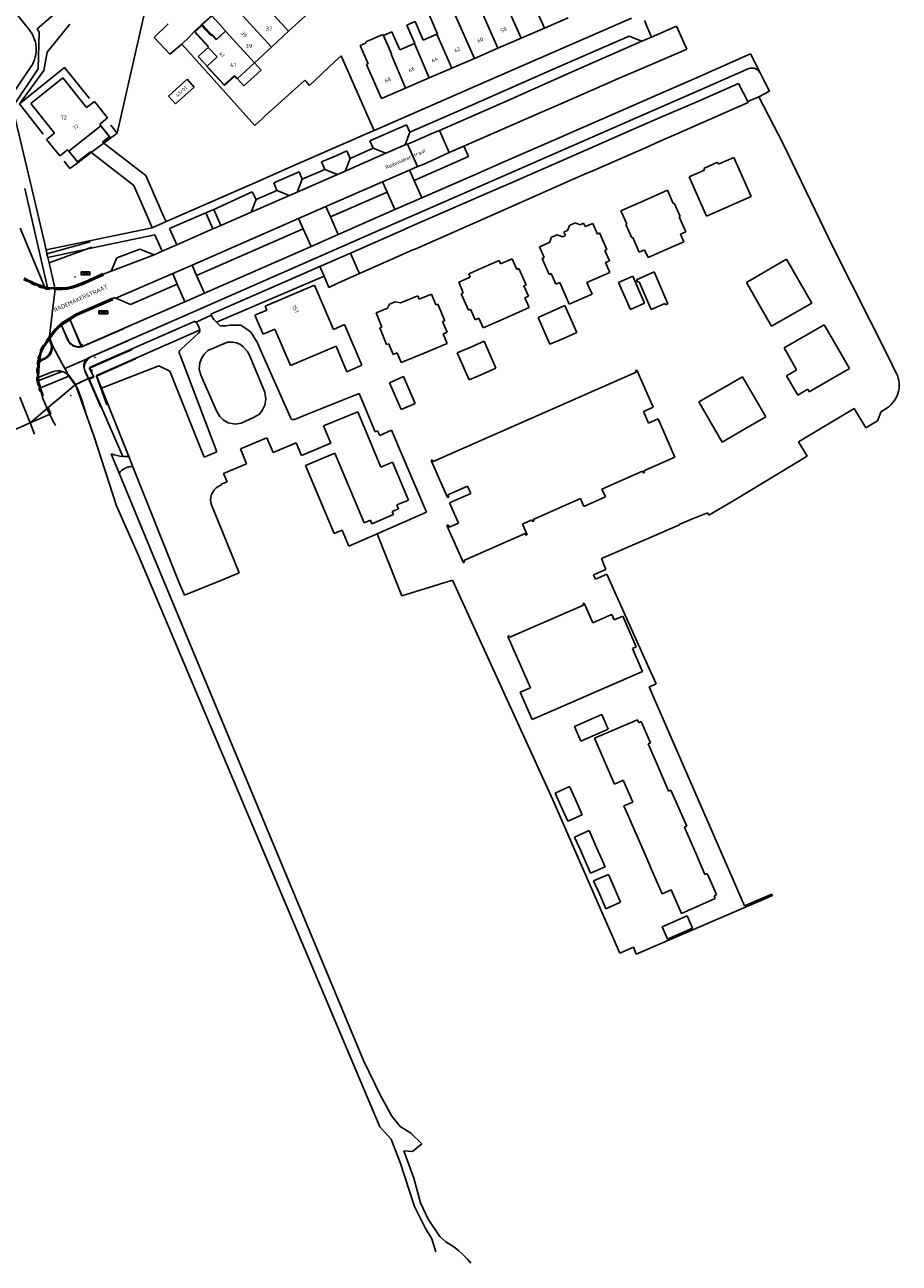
# Model space of a CAD drawing. Extents: x 145741 to 149421, y 457889 to 459999.
# Tile 34 of 84: x 147483 to 147691, y 458758 to 459053. Entities that reach past the tile are written whole.
import ezdxf
from ezdxf.enums import TextEntityAlignment as Align

# ---------------------------------------------------------------- set-up
doc = ezdxf.new("R2010")
doc.units = 0
doc.header["$LTSCALE"] = 4
doc.linetypes.add('11', pattern=[0.5, 0.25, -0.25])
doc.layers.get('0').update_dxf_attribs({"linetype": 'CONTINUOUS'})
doc.styles.add('ISO', font='ISO')
doc.styles.get("Standard").update_dxf_attribs({"font": 'ISO'})

msp = doc.modelspace()

# ---------------------------------------------------------------- linework, layer by layer
at = {"linetype": 'Continuous'}
for p, q in [((147603.22, 459060.48), (147606.84, 459052.33)), ((147483.82, 459052.52), (147480.69, 459056.53)), ((147539.21, 459059.05), (147546.01, 459051.59)), ((147590.17, 459045.11), (147584.66, 459057.53)), ((147601.3, 459049.93), (147597.73, 459057.95)), ((147490.6, 459055.87), (147486.2, 459052.18)), ((147525.23, 459053.05), (147527.77, 459055.21)), ((147531.03, 459051.68), (147527.77, 459055.21)), ((147541.9, 459047.79), (147535.08, 459055.27)), ((147546.01, 459051.59), (147549.99, 459055.27)), ((147574.13, 459053.02), (147576.08, 459053.86)), ((147576.08, 459053.86), (147577.99, 459049.45)), ((147581.38, 459050.92), (147579.48, 459055.3)), ((147591.69, 459039.08), (147627.55, 459054.71)), ((147592.16, 459055.67), (147595.77, 459047.54)), ((147612.46, 459054.76), (147606.84, 459052.33)), ((147630.6, 459054.12), (147632.28, 459050.19)), ((147486.2, 459052.18), (147486.7, 459051.32)), ((147486.45, 459042.64), (147486.7, 459051.32)), ((147488.62, 459046.59), (147494, 459053.24)), ((147517.36, 459053.37), (147514.03, 459050.08)), ((147523.58, 459051.54), (147522.36, 459050.18)), ((147525.23, 459053.05), (147523.58, 459051.54)), ((147523.58, 459051.54), (147526.97, 459047.82)), ((147527.51, 459050.55), (147525.23, 459053.05)), ((147527.8, 459050.82), (147527.51, 459050.55)), ((147528.84, 459049.68), (147527.8, 459050.82)), ((147530.96, 459051.62), (147528.84, 459049.68)), ((147530.96, 459051.62), (147531.03, 459051.68)), ((147530.96, 459051.62), (147537.86, 459044.06)), ((147546.01, 459051.59), (147541.9, 459047.79)), ((147564.38, 459049.03), (147568.43, 459050.8)), ((147568.43, 459050.8), (147568.53, 459050.57)), ((147568.53, 459050.57), (147568.59, 459050.6)), ((147570.57, 459051.45), (147568.59, 459050.6)), ((147568.59, 459050.6), (147570.48, 459046.22)), ((147572.43, 459047.15), (147570.57, 459051.45)), ((147576, 459048.69), (147574.13, 459053.02)), ((147577.99, 459049.45), (147581.24, 459050.85)), ((147581.24, 459050.85), (147581.38, 459050.92)), ((147584.82, 459042.8), (147581.24, 459050.85)), ((147601.3, 459049.93), (147606.84, 459052.33)), ((147638.26, 459052.76), (147632.28, 459050.19)), ((147640.7, 459047.34), (147638.26, 459052.76)), ((147514.03, 459050.08), (147517.72, 459046.09)), ((147517.72, 459046.09), (147520.63, 459048.54)), ((147522.36, 459050.18), (147520.63, 459048.54)), ((147537.97, 459029.18), (147520.63, 459048.54)), ((147526.97, 459047.82), (147524.53, 459045.59)), ((147537.86, 459044.06), (147541.9, 459047.79)), ((147563.05, 459048.22), (147564.46, 459048.83)), ((147564.93, 459043.86), (147563.05, 459048.22)), ((147564.46, 459048.83), (147564.38, 459049.03)), ((147575.95, 459048.67), (147572.43, 459047.15)), ((147575.95, 459048.67), (147576, 459048.69)), ((147579.43, 459040.47), (147575.95, 459048.67)), ((147595.77, 459047.54), (147601.3, 459049.93)), ((147626.96, 459050.37), (147610.02, 459043)), ((147630.02, 459049.21), (147612.87, 459041.67)), ((147630.02, 459049.21), (147626.96, 459050.37)), ((147632.28, 459050.19), (147630.02, 459049.21)), ((147487.83, 459042.26), (147488.62, 459046.59)), ((147524.53, 459045.59), (147530.71, 459038.82)), ((147556.94, 459044.3), (147558.48, 459045.76)), ((147558.48, 459045.76), (147565.84, 459029.02)), ((147570.48, 459046.22), (147570.35, 459046.16)), ((147570.35, 459046.16), (147573.83, 459038.04)), ((147584.82, 459042.8), (147590.17, 459045.11)), ((147595.77, 459047.54), (147590.17, 459045.11)), ((147630.91, 459043.15), (147638.75, 459046.45)), ((147638.75, 459046.45), (147640.7, 459047.34)), ((147655.87, 459046.18), (147641.72, 459039.96)), ((147655.98, 459045.97), (147655.87, 459046.18)), ((147657.98, 459041.93), (147655.98, 459045.97)), ((147478.52, 459033.89), (147484.71, 459043.1)), ((147480.38, 459033.54), (147486.45, 459042.64)), ((147481.97, 459034.31), (147487.83, 459042.26)), ((147535.37, 459038.56), (147539.47, 459042.29)), ((147539.47, 459042.29), (147537.86, 459044.06)), ((147556.94, 459044.3), (147550.99, 459038.68)), ((147564.55, 459043.69), (147564.93, 459043.86)), ((147568.08, 459035.55), (147564.55, 459043.69)), ((147579.43, 459040.47), (147584.82, 459042.8)), ((147610.02, 459043), (147589, 459033.78)), ((147612.87, 459041.67), (147597.94, 459035.03)), ((147624.43, 459040.3), (147630.91, 459043.15)), ((147655.41, 459042.69), (147642.83, 459037.16)), ((147658.11, 459041.67), (147657.98, 459041.93)), ((147659.23, 459039.48), (147658.11, 459041.67)), ((147492.32, 459040.51), (147484.67, 459034.42)), ((147497.97, 459033.41), (147492.32, 459040.51)), ((147521.88, 459040.15), (147517.46, 459036.12)), ((147523.57, 459038.3), (147521.88, 459040.15)), ((147530.71, 459038.82), (147533.13, 459041.02)), ((147533.13, 459041.02), (147535.37, 459038.56)), ((147549.8, 459039.87), (147540.44, 459031.43)), ((147549.86, 459039.92), (147549.8, 459039.87)), ((147550.06, 459039.7), (147549.86, 459039.92)), ((147550.99, 459038.68), (147550.06, 459039.7)), ((147567.59, 459028.51), (147591.69, 459039.08)), ((147573.83, 459038.04), (147579.43, 459040.47)), ((147610.7, 459034.31), (147624.43, 459040.3)), ((147641.72, 459039.96), (147633.85, 459036.51)), ((147643.5, 459034.97), (147652.98, 459039.16)), ((147652.98, 459039.16), (147655.17, 459034.85)), ((147660.32, 459037.33), (147659.23, 459039.48)), ((147517.46, 459036.12), (147519.14, 459034.28)), ((147519.14, 459034.28), (147523.57, 459038.3)), ((147573.83, 459038.04), (147568.08, 459035.55)), ((147642.83, 459037.16), (147625.21, 459029.46)), ((147633.85, 459036.51), (147627.35, 459033.67)), ((147655.17, 459034.85), (147657.82, 459036)), ((147657.82, 459036), (147660.32, 459037.33)), ((147657.82, 459036), (147663.54, 459024.93)), ((147484.83, 459014.51), (147480.38, 459033.54)), ((147484.67, 459034.42), (147490.32, 459027.32)), ((147499.82, 459034.89), (147497.97, 459033.41)), ((147502.96, 459030.95), (147499.82, 459034.89)), ((147589, 459033.78), (147574.83, 459027.57)), ((147597.94, 459035.03), (147581.85, 459027.99)), ((147606.14, 459032.3), (147610.7, 459034.31)), ((147627.35, 459033.67), (147613.61, 459027.66)), ((147636.03, 459031.75), (147643.5, 459034.97)), ((147638.15, 459027.12), (147655.28, 459034.64)), ((147655.28, 459034.64), (147655.17, 459034.85)), ((147501.11, 459029.47), (147502.96, 459030.95)), ((147539.8, 459030.85), (147537.97, 459029.18)), ((147540.44, 459031.43), (147539.8, 459030.85)), ((147594.15, 459027.08), (147606.14, 459032.3)), ((147629.46, 459028.9), (147636.03, 459031.75)), ((147490.32, 459027.32), (147488.46, 459025.85)), ((147501.37, 459029.11), (147493.75, 459023.05)), ((147501.37, 459029.11), (147501.11, 459029.47)), ((147503.42, 459026.53), (147501.37, 459029.11)), ((147560.17, 459025.25), (147564.31, 459027.07)), ((147564.31, 459027.07), (147566.32, 459027.95)), ((147574.01, 459029.31), (147565.3, 459025.49)), ((147565.84, 459029.02), (147566.32, 459027.95)), ((147566.32, 459027.95), (147567.59, 459028.51)), ((147574.83, 459027.57), (147573.69, 459024.53)), ((147574.83, 459027.57), (147574.01, 459029.31)), ((147580.49, 459027.4), (147575.64, 459025.26)), ((147581.85, 459027.99), (147580.49, 459027.4)), ((147581.85, 459027.99), (147584.18, 459022.71)), ((147587.68, 459024.24), (147594.15, 459027.08)), ((147625.21, 459029.46), (147598.48, 459017.75)), ((147613.61, 459027.66), (147609.06, 459025.67)), ((147614.88, 459022.51), (147629.46, 459028.9)), ((147633.96, 459025.28), (147638.15, 459027.12)), ((147488.46, 459025.85), (147491.6, 459021.9)), ((147501.78, 459025.22), (147503.42, 459026.53)), ((147512.07, 459017.24), (147501.78, 459025.22)), ((147557.96, 459024.28), (147545.28, 459018.73)), ((147560.17, 459025.25), (147557.96, 459024.28)), ((147565.3, 459025.49), (147566.07, 459023.74)), ((147573.69, 459024.53), (147569.09, 459022.55)), ((147573.69, 459024.53), (147574.3, 459024.68)), ((147575.64, 459025.26), (147574.3, 459024.68)), ((147574.3, 459024.68), (147576.63, 459019.4)), ((147584.18, 459022.71), (147587.68, 459024.24)), ((147587.68, 459024.24), (147588.75, 459021.77)), ((147609.06, 459025.67), (147597.04, 459020.41)), ((147617.76, 459018.16), (147631.57, 459024.15)), ((147631.57, 459024.15), (147631.88, 459024.28)), ((147631.88, 459024.28), (147633.96, 459025.28)), ((147663.54, 459024.93), (147675.53, 459000)), ((147491.6, 459021.9), (147493.46, 459023.38)), ((147493.46, 459023.38), (147493.75, 459023.05)), ((147493.75, 459023.05), (147495.8, 459020.47)), ((147495.8, 459020.47), (147498.89, 459022.92)), ((147498.89, 459022.92), (147509.18, 459014.89)), ((147553.82, 459020.47), (147557.43, 459022.04)), ((147557.43, 459022.04), (147559.84, 459023.1)), ((147559.46, 459018.32), (147569.09, 459022.55)), ((147559.46, 459018.32), (147560.62, 459021.34)), ((147559.84, 459023.1), (147560.62, 459021.34)), ((147560.62, 459021.34), (147566.07, 459023.74)), ((147569.09, 459022.55), (147566.07, 459023.74)), ((147588.75, 459021.77), (147575.83, 459016.1)), ((147582.84, 459022.12), (147578, 459019.87)), ((147584.18, 459022.71), (147582.84, 459022.12)), ((147598.75, 459015.45), (147611.62, 459021.09)), ((147611.62, 459021.09), (147614.88, 459022.51)), ((147648.21, 459019.98), (147651.87, 459021.58)), ((147651.87, 459021.58), (147655.98, 459012.27)), ((147539.22, 459016.08), (147545.28, 459018.73)), ((147542.51, 459015.53), (147548.48, 459018.14)), ((147548.48, 459018.14), (147549.26, 459016.36)), ((147554.59, 459018.7), (147549.26, 459016.36)), ((147554.59, 459018.7), (147553.82, 459020.47)), ((147554.59, 459018.7), (147557.6, 459017.51)), ((147557.6, 459017.51), (147559.46, 459018.32)), ((147568.34, 459015.77), (147574.73, 459018.56)), ((147576.63, 459019.4), (147574.73, 459018.56)), ((147575.83, 459016.1), (147574.73, 459018.56)), ((147578, 459019.87), (147576.63, 459019.4)), ((147597.04, 459020.41), (147590.56, 459017.57)), ((147616.9, 459017.78), (147617.76, 459018.16)), ((147641.26, 459016.91), (147644.92, 459018.53)), ((147644.73, 459018.96), (147648.02, 459020.41)), ((147644.92, 459018.53), (147644.73, 459018.96)), ((147648.02, 459020.41), (147648.21, 459019.98)), ((147516.27, 459007.61), (147512.07, 459017.24)), ((147518.53, 459007.02), (147539.22, 459016.08)), ((147543.2, 459013.72), (147542.51, 459015.53)), ((147557.6, 459017.51), (147548.06, 459013.31)), ((147549.26, 459016.36), (147548.06, 459013.31)), ((147568.34, 459015.77), (147554.84, 459009.86)), ((147569.46, 459013.3), (147568.34, 459015.77)), ((147598.48, 459017.75), (147573.41, 459006.8)), ((147577.67, 459011.93), (147575.83, 459016.1)), ((147590.56, 459017.57), (147577.67, 459011.93)), ((147593.06, 459013), (147598.75, 459015.45)), ((147600.8, 459010.67), (147613.65, 459016.35)), ((147613.65, 459016.35), (147616.9, 459017.78)), ((147645.38, 459007.59), (147641.26, 459016.91)), ((147483.24, 459014.17), (147488.64, 458990.64)), ((147484.83, 459014.51), (147487.92, 459001.28)), ((147509.18, 459014.89), (147512.98, 459006.18)), ((147537.36, 459013.34), (147528.2, 459009.2)), ((147546.2, 459012.52), (147537.1, 459008.54)), ((147538.27, 459011.57), (147537.36, 459013.34)), ((147543.2, 459013.72), (147538.27, 459011.57)), ((147546.2, 459012.52), (147543.2, 459013.72)), ((147546.2, 459012.52), (147548.06, 459013.31)), ((147555.94, 459007.39), (147569.46, 459013.3)), ((147571.28, 459009.13), (147569.46, 459013.3)), ((147579.55, 459007.08), (147593.06, 459013)), ((147630.64, 459011.32), (147636.1, 459013.73)), ((147636.1, 459013.73), (147637.47, 459010.62)), ((147655.98, 459012.27), (147645.38, 459007.59)), ((147538.27, 459011.57), (147537.1, 459008.54)), ((147554.84, 459009.86), (147548.39, 459007.03)), ((147555.94, 459007.39), (147554.84, 459009.86)), ((147577.67, 459011.93), (147571.28, 459009.13)), ((147594.57, 459007.93), (147600.8, 459010.67)), ((147625.03, 459008.84), (147630.64, 459011.32)), ((147637.47, 459010.62), (147637.66, 459010.7)), ((147637.66, 459010.7), (147639.07, 459007.49)), ((147516.27, 459007.61), (147516.86, 459006.28)), ((147516.86, 459006.28), (147518.53, 459007.02)), ((147526.28, 459008.36), (147517.68, 459004.66)), ((147523.05, 458995.95), (147548.39, 459007.03)), ((147527.45, 459008.86), (147526.28, 459008.36)), ((147526.28, 459008.36), (147527.96, 459004.54)), ((147528.2, 459009.2), (147527.45, 459008.86)), ((147528.2, 459009.2), (147529.89, 459005.38)), ((147537.1, 459008.54), (147529.89, 459005.38)), ((147548.39, 459007.03), (147549.5, 459004.55)), ((147557.78, 459003.2), (147555.94, 459007.39)), ((147571.28, 459009.13), (147557.78, 459003.2)), ((147573.41, 459006.8), (147571.76, 459006.06)), ((147574.15, 459004.7), (147579.55, 459007.08)), ((147581.63, 459002.21), (147594.57, 459007.93)), ((147626.41, 459005.72), (147625.03, 459008.84)), ((147639.07, 459007.49), (147638.89, 459007.42)), ((147638.89, 459007.42), (147640.44, 459003.89)), ((147487.92, 458990.86), (147482.18, 459004.72)), ((147513.57, 459004.83), (147500.54, 459002.13)), ((147512.98, 459006.18), (147513.57, 459004.83)), ((147513.57, 459004.83), (147516.86, 459006.28)), ((147517.68, 459004.66), (147519.39, 459000.79)), ((147527.96, 459004.54), (147519.39, 459000.79)), ((147571.76, 459006.06), (147521.37, 458983.95)), ((147524.12, 458993.47), (147549.5, 459004.55)), ((147529.89, 459005.38), (147527.96, 459004.54)), ((147551.34, 459000.38), (147549.5, 459004.55)), ((147560.73, 458998.82), (147573.3, 459004.32)), ((147573.3, 459004.32), (147574.15, 459004.7)), ((147611.46, 459003.81), (147611.66, 459003.9)), ((147611.82, 459003.01), (147611.46, 459003.81)), ((147611.66, 459003.9), (147612.28, 459004.17)), ((147612.28, 459004.17), (147612.76, 459005.4)), ((147612.76, 459005.4), (147614.1, 459006)), ((147614.1, 459006), (147615.35, 459005.5)), ((147615.35, 459005.5), (147616.16, 459005.89)), ((147616.16, 459005.89), (147616.52, 459005.13)), ((147616.52, 459005.13), (147618.36, 459005.87)), ((147618.36, 459005.87), (147619.47, 459003.29)), ((147619.47, 459003.29), (147619.95, 459003.58)), ((147619.95, 459003.58), (147621.68, 458999.66)), ((147626.22, 459005.64), (147626.41, 459005.72)), ((147627.64, 459002.43), (147626.22, 459005.64)), ((147640.44, 459003.89), (147639.16, 459003.33)), ((147488.5, 458998.79), (147487.92, 459001.28)), ((147500.54, 459002.13), (147488.35, 458999.6)), ((147514.21, 459003.15), (147499.8, 459000.09)), ((147515.92, 458999.25), (147514.21, 459003.15)), ((147515.92, 458999.25), (147519.39, 459000.79)), ((147557.78, 459003.2), (147551.34, 459000.38)), ((147576.23, 458999.83), (147581.63, 459002.21)), ((147605.67, 459000.3), (147608.03, 459001.34)), ((147608.03, 459001.34), (147608.52, 459002.57)), ((147608.52, 459002.57), (147609.86, 459003.16)), ((147609.86, 459003.16), (147611.1, 459002.7)), ((147611.1, 459002.7), (147611.82, 459003.01)), ((147627.82, 459002.51), (147627.64, 459002.43)), ((147629.37, 458999), (147627.82, 459002.51)), ((147639.98, 459001.47), (147635.79, 458999.62)), ((147639.16, 459003.33), (147639.98, 459001.47)), ((147488.35, 458999.6), (147488.5, 458998.79)), ((147488.5, 458998.79), (147488.5, 458998.79)), ((147488.5, 458998.79), (147488.54, 458998.6)), ((147488.75, 458997.74), (147488.54, 458998.6)), ((147499.8, 459000.09), (147488.75, 458997.74)), ((147488.75, 458997.74), (147489.06, 458996.48)), ((147503.77, 458994.49), (147514.03, 458998.42)), ((147503.77, 458994.49), (147505.14, 458997.66)), ((147505.14, 458997.66), (147510.6, 458999.76)), ((147510.6, 458999.76), (147514.03, 458998.42)), ((147514.03, 458998.42), (147515.92, 458999.25)), ((147551.34, 459000.38), (147525.96, 458989.24)), ((147553.45, 458995.63), (147560.73, 458998.82)), ((147562.23, 458995.31), (147560.73, 458998.82)), ((147562.83, 458993.91), (147575.39, 458999.46)), ((147575.39, 458999.46), (147576.23, 458999.83)), ((147606.77, 458997.78), (147605.67, 459000.3)), ((147606.27, 458997.54), (147606.77, 458997.78)), ((147607.96, 458993.7), (147606.27, 458997.54)), ((147621.68, 458999.66), (147621.17, 458999.44)), ((147621.17, 458999.44), (147622.28, 458996.92)), ((147630.65, 458999.56), (147629.37, 458999)), ((147631.47, 458997.72), (147630.65, 458999.56)), ((147635.79, 458999.62), (147631.47, 458997.72)), ((147675.53, 459000), (147688.55, 458974.16)), ((147489.06, 458996.48), (147490.42, 458990.56)), ((147523.05, 458995.95), (147518.43, 458993.92)), ((147523.05, 458995.95), (147524.12, 458993.47)), ((147553.45, 458995.63), (147527.54, 458984.23)), ((147553.45, 458995.63), (147554.43, 458993.33)), ((147562.83, 458993.91), (147562.23, 458995.31)), ((147588.82, 458993.87), (147592.43, 458995.45)), ((147592.43, 458995.45), (147596.06, 458997.04)), ((147596.06, 458997.04), (147596.41, 458996.26)), ((147596.41, 458996.26), (147599.13, 458997.43)), ((147599.13, 458997.43), (147600.24, 458994.92)), ((147600.24, 458994.92), (147600.74, 458995.13)), ((147600.74, 458995.13), (147602.47, 458991.25)), ((147622.28, 458996.92), (147621.38, 458996.53)), ((147621.38, 458996.53), (147622.4, 458994.21)), ((147654.87, 458991.83), (147664.4, 458997.34)), ((147664.4, 458997.34), (147667.39, 458992.14)), ((147496.84, 458991.52), (147501.9, 458993.79)), ((147501.9, 458993.79), (147503.77, 458994.49)), ((147518.43, 458993.92), (147504.93, 458988.06)), ((147518.43, 458993.92), (147519.52, 458991.42)), ((147525.96, 458989.24), (147524.12, 458993.47)), ((147554.43, 458993.33), (147528.87, 458982.34)), ((147554.43, 458993.33), (147555.59, 458990.62)), ((147555.59, 458990.62), (147557.73, 458991.66)), ((147557.73, 458991.66), (147562.83, 458993.91)), ((147586.45, 458991.88), (147589.17, 458993.09)), ((147587.53, 458989.34), (147586.45, 458991.88)), ((147589.17, 458993.09), (147588.82, 458993.87)), ((147608.46, 458993.92), (147607.96, 458993.7)), ((147609.56, 458991.4), (147608.46, 458993.92)), ((147610.48, 458991.8), (147609.56, 458991.4)), ((147612.73, 458986.66), (147610.48, 458991.8)), ((147622.4, 458994.21), (147616.95, 458991.81)), ((147616.95, 458991.81), (147618.17, 458989.03)), ((147624.47, 458991.81), (147627.82, 458993.27)), ((147627.28, 458985.4), (147624.47, 458991.81)), ((147627.82, 458993.27), (147630.62, 458986.86)), ((147628.73, 458992.47), (147632.95, 458994.32)), ((147629.01, 458991.87), (147628.73, 458992.47)), ((147629.33, 458991.99), (147629.01, 458991.87)), ((147632.2, 458985.37), (147629.33, 458991.99)), ((147632.95, 458994.32), (147636.21, 458986.74)), ((147657.85, 458986.64), (147654.87, 458991.83)), ((147667.39, 458992.14), (147670.38, 458986.92)), ((147488.25, 458990.65), (147487.92, 458990.86)), ((147488.11, 458990.4), (147487.92, 458990.86)), ((147488.11, 458990.4), (147488.23, 458990.36)), ((147488.23, 458990.36), (147488.71, 458990.35)), ((147488.64, 458990.64), (147488.25, 458990.65)), ((147490.42, 458990.56), (147488.64, 458990.64)), ((147488.64, 458990.64), (147488.71, 458990.35)), ((147488.71, 458990.35), (147490.39, 458990.3)), ((147489.96, 458985.77), (147490.48, 458990.18)), ((147490.39, 458990.3), (147490.49, 458990.29)), ((147490.42, 458990.56), (147490.46, 458990.39)), ((147490.49, 458990.29), (147490.42, 458990.56)), ((147490.46, 458990.39), (147490.47, 458990.37)), ((147490.47, 458990.37), (147490.48, 458990.37)), ((147490.47, 458990.37), (147490.49, 458990.29)), ((147490.48, 458990.37), (147491.52, 458990.38)), ((147490.49, 458990.29), (147490.48, 458990.18)), ((147519.52, 458991.42), (147508.42, 458986.57)), ((147521.35, 458987.23), (147519.52, 458991.42)), ((147525.96, 458989.24), (147521.35, 458987.23)), ((147540.41, 458986.16), (147552.14, 458991.17)), ((147552.14, 458991.17), (147556.64, 458980.65)), ((147577.03, 458987.81), (147579.95, 458989.01)), ((147579.95, 458989.01), (147581, 458986.47)), ((147587.03, 458989.12), (147587.53, 458989.34)), ((147588.74, 458985.23), (147587.03, 458989.12)), ((147602.47, 458991.25), (147601.97, 458991.03)), ((147601.97, 458991.03), (147603.07, 458988.54)), ((147618.17, 458989.03), (147612.73, 458986.66)), ((147489.17, 458979.06), (147489.96, 458985.77)), ((147495.67, 458984.26), (147504.78, 458988.24)), ((147504.78, 458988.24), (147504.93, 458988.06)), ((147508.42, 458986.57), (147504.93, 458988.06)), ((147521.35, 458987.23), (147507.47, 458981.18)), ((147540.8, 458985.23), (147540.41, 458986.16)), ((147569.51, 458985.68), (147570.01, 458986.65)), ((147570.01, 458986.65), (147571.37, 458987.21)), ((147571.37, 458987.21), (147572.6, 458986.94)), ((147572.6, 458986.94), (147573.21, 458987.18)), ((147573.21, 458987.18), (147576.69, 458988.62)), ((147576.69, 458988.62), (147577.03, 458987.81)), ((147581, 458986.47), (147581.5, 458986.68)), ((147581.5, 458986.68), (147583.14, 458982.72)), ((147603.17, 458985.82), (147597.73, 458983.42)), ((147603.07, 458988.54), (147602.15, 458988.14)), ((147602.15, 458988.14), (147603.17, 458985.82)), ((147608.51, 458984.91), (147611.71, 458986.33)), ((147611.71, 458986.33), (147614.54, 458979.92)), ((147630.62, 458986.86), (147627.28, 458985.4)), ((147635.45, 458986.82), (147632.2, 458985.37)), ((147635.61, 458986.5), (147635.45, 458986.82)), ((147636.21, 458986.74), (147635.61, 458986.5)), ((147660.85, 458981.42), (147657.85, 458986.64)), ((147670.38, 458986.92), (147660.85, 458981.42)), ((147491.95, 458981.94), (147493.89, 458983.22)), ((147493.89, 458983.22), (147495.67, 458984.26)), ((147496.8, 458976.51), (147493.89, 458983.22)), ((147521.37, 458983.95), (147498.41, 458973.88)), ((147524.05, 458982.4), (147527.59, 458984.05)), ((147527.54, 458984.23), (147527.59, 458984.05)), ((147527.59, 458984.05), (147528.24, 458983.01)), ((147528.24, 458983.01), (147528.87, 458982.34)), ((147538, 458984.03), (147540.8, 458985.23)), ((147539.94, 458979.5), (147538, 458984.03)), ((147566.8, 458984.56), (147569.51, 458985.68)), ((147568.19, 458981.2), (147566.8, 458984.56)), ((147589.25, 458985.45), (147588.74, 458985.23)), ((147590.36, 458982.94), (147589.25, 458985.45)), ((147591.27, 458983.34), (147590.36, 458982.94)), ((147592.29, 458981.03), (147591.27, 458983.34)), ((147597.73, 458983.42), (147592.29, 458981.03)), ((147605.33, 458983.51), (147608.51, 458984.91)), ((147608.15, 458977.1), (147605.33, 458983.51)), ((147489.15, 458978.73), (147490.16, 458980.06)), ((147490.16, 458980.06), (147491.19, 458981.24)), ((147491.19, 458981.24), (147491.8, 458981.78)), ((147491.8, 458981.78), (147491.95, 458981.94)), ((147491.9, 458981.55), (147491.8, 458981.78)), ((147491.97, 458981.6), (147491.9, 458981.55)), ((147493.55, 458978.07), (147491.97, 458981.6)), ((147507.47, 458981.18), (147497.5, 458976.78)), ((147498.66, 458971.57), (147523.22, 458982.34)), ((147500.31, 458969.66), (147524.84, 458980.49)), ((147523.22, 458982.34), (147523.75, 458982.57)), ((147523.75, 458982.57), (147523.88, 458982.31)), ((147523.88, 458982.31), (147524.05, 458982.4)), ((147524.05, 458982.4), (147524.59, 458981.42)), ((147524.59, 458981.42), (147524.84, 458980.8)), ((147524.59, 458979.74), (147524.87, 458980.23)), ((147524.84, 458980.8), (147524.86, 458980.5)), ((147524.84, 458980.49), (147524.86, 458980.5)), ((147524.87, 458980.23), (147524.86, 458980.5)), ((147528.87, 458982.34), (147529.23, 458981.95)), ((147529.23, 458981.95), (147529.73, 458981.53)), ((147529.73, 458981.53), (147531.04, 458981.53)), ((147531.04, 458981.53), (147532.03, 458981.64)), ((147532.03, 458981.64), (147534.67, 458981.64)), ((147534.67, 458981.64), (147535.47, 458981.07)), ((147535.47, 458981.07), (147536.28, 458980.53)), ((147536.28, 458980.53), (147537.06, 458979.94)), ((147537.06, 458979.94), (147537.59, 458979.12)), ((147542.72, 458980.69), (147539.94, 458979.5)), ((147546.42, 458972.02), (147542.72, 458980.69)), ((147556.64, 458980.65), (147559.31, 458981.79)), ((147559.31, 458981.79), (147563.45, 458972.1)), ((147567.68, 458980.99), (147568.19, 458981.2)), ((147569.31, 458977.03), (147567.68, 458980.99)), ((147583.14, 458982.72), (147582.63, 458982.51)), ((147582.63, 458982.51), (147583.68, 458979.97)), ((147583.68, 458979.97), (147582.76, 458979.59)), ((147614.54, 458979.92), (147611.33, 458978.51)), ((147663.81, 458976.23), (147673.35, 458981.75)), ((147673.35, 458981.75), (147676.35, 458976.54)), ((147488.5, 458977.47), (147489.12, 458978.28)), ((147488.99, 458978.55), (147489.13, 458978.75)), ((147489.12, 458978.28), (147489.23, 458978.49)), ((147489.12, 458978.28), (147489.34, 458977.63)), ((147489.13, 458978.77), (147489.17, 458979.06)), ((147489.13, 458978.77), (147489.15, 458978.73)), ((147489.13, 458978.77), (147489.13, 458978.75)), ((147489.23, 458978.49), (147489.13, 458978.75)), ((147489.75, 458977.08), (147489.23, 458978.49)), ((147489.75, 458977.08), (147489.88, 458976.83)), ((147493.66, 458977.85), (147493.55, 458978.07)), ((147493.78, 458977.63), (147493.66, 458977.85)), ((147493.92, 458977.43), (147493.78, 458977.63)), ((147494.07, 458977.24), (147493.92, 458977.43)), ((147494.08, 458977.24), (147494.07, 458977.24)), ((147520.46, 458975.91), (147524.59, 458979.74)), ((147531.44, 458977.57), (147526.81, 458975.61)), ((147532.67, 458977.59), (147531.44, 458977.57)), ((147533.64, 458977.43), (147532.67, 458977.59)), ((147534.54, 458977.02), (147533.64, 458977.43)), ((147535.2, 458976.5), (147534.54, 458977.02)), ((147537.59, 458979.12), (147538.62, 458977.46)), ((147538.62, 458977.46), (147539.81, 458974.71)), ((147569.82, 458977.24), (147569.31, 458977.03)), ((147570.87, 458974.69), (147569.82, 458977.24)), ((147583.73, 458977.25), (147578.23, 458974.99)), ((147582.76, 458979.59), (147583.73, 458977.25)), ((147589.3, 458976.43), (147592.51, 458977.83)), ((147592.51, 458977.83), (147595.31, 458971.42)), ((147611.33, 458978.51), (147608.15, 458977.1)), ((147489.88, 458976.83), (147492.02, 458972.79)), ((147496.8, 458976.51), (147496.57, 458976.48)), ((147497.5, 458976.78), (147496.8, 458976.51)), ((147528.91, 458951.53), (147520.19, 458974.5)), ((147525.93, 458974.77), (147525.35, 458973.85)), ((147526.81, 458975.61), (147525.93, 458974.77)), ((147536.17, 458975.48), (147535.2, 458976.5)), ((147536.54, 458974.8), (147536.17, 458975.48)), ((147537.29, 458973.16), (147536.54, 458974.8)), ((147539.81, 458974.71), (147546.41, 458959.69)), ((147557.27, 458976.65), (147546.42, 458972.02)), ((147559.87, 458970.57), (147557.27, 458976.65)), ((147571.79, 458975.07), (147570.87, 458974.69)), ((147572.75, 458972.73), (147571.79, 458975.07)), ((147578.23, 458974.99), (147572.75, 458972.73)), ((147586.09, 458975.03), (147589.3, 458976.43)), ((147588.9, 458968.61), (147586.09, 458975.03)), ((147666.81, 458971.02), (147663.81, 458976.23)), ((147676.35, 458976.54), (147679.35, 458971.33)), ((147688.55, 458974.16), (147690.5, 458970.27)), ((147486.46, 458972.86), (147486.52, 458973.28)), ((147486.46, 458972.86), (147486.83, 458973.03)), ((147486.83, 458973.03), (147487.74, 458973.45)), ((147486.87, 458973.31), (147486.83, 458973.03)), ((147486.87, 458973.31), (147486.9, 458973.75)), ((147487.05, 458973.38), (147486.87, 458973.31)), ((147487.65, 458973.66), (147487.05, 458973.38)), ((147492.02, 458972.79), (147492.76, 458971.38)), ((147497.92, 458973.54), (147492.76, 458971.38)), ((147492.76, 458971.38), (147493.41, 458970.15)), ((147497.47, 458971.12), (147498.4, 458968.97)), ((147497.98, 458973.59), (147497.92, 458973.54)), ((147499.3, 458970.13), (147498.66, 458971.57)), ((147501.52, 458966.64), (147515.1, 458971.98)), ((147515.1, 458971.98), (147517.76, 458970.67)), ((147524.9, 458972.69), (147524.74, 458971.21)), ((147524.74, 458971.21), (147525.13, 458969.78)), ((147525.35, 458973.85), (147524.9, 458972.69)), ((147540.38, 458965.72), (147537.29, 458973.16)), ((147563.45, 458972.1), (147559.87, 458970.57)), ((147595.31, 458971.42), (147592.1, 458970.02)), ((147628.5, 458970.85), (147628.79, 458970.97)), ((147628.79, 458970.97), (147632.67, 458962.12)), ((147664.43, 458969.61), (147666.83, 458970.99)), ((147666.83, 458970.99), (147666.81, 458971.02)), ((147679.35, 458971.33), (147669.8, 458965.82)), ((147486.26, 458969.15), (147486.57, 458969.28)), ((147486.26, 458969.15), (147486.26, 458969.23)), ((147486.61, 458968.45), (147486.36, 458968.35)), ((147486.38, 458968.28), (147486.36, 458968.35)), ((147486.57, 458969.28), (147489.85, 458970.55)), ((147492.16, 458970.63), (147486.61, 458968.45)), ((147486.99, 458966.75), (147493.76, 458969.48)), ((147493.41, 458970.15), (147493.51, 458969.95)), ((147493.51, 458969.95), (147493.76, 458969.48)), ((147493.76, 458969.48), (147495.22, 458967.48)), ((147495.33, 458967.52), (147493.87, 458969.52)), ((147498.4, 458968.97), (147495.33, 458967.52)), ((147498.4, 458968.97), (147498.58, 458968.83)), ((147498.58, 458968.83), (147499.67, 458969.31)), ((147498.58, 458968.83), (147506.6, 458950.41)), ((147499.67, 458969.31), (147499.3, 458970.13)), ((147500.33, 458969.6), (147500.31, 458969.66)), ((147501.52, 458966.64), (147500.33, 458969.6)), ((147517.76, 458970.67), (147525.94, 458950.27)), ((147525.13, 458969.78), (147528.85, 458961.28)), ((147569.96, 458967.97), (147573.32, 458969.44)), ((147573.32, 458969.44), (147576.12, 458963.03)), ((147580.34, 458949.21), (147628.68, 458970.44)), ((147592.1, 458970.02), (147588.9, 458968.61)), ((147628.68, 458970.44), (147628.5, 458970.85)), ((147648.73, 458966.36), (147653.94, 458969.36)), ((147653.94, 458969.36), (147659.45, 458959.84)), ((147667.08, 458965.02), (147664.43, 458969.61)), ((147486.76, 458966.65), (147486.99, 458966.75)), ((147486.76, 458966.65), (147487.08, 458965.94)), ((147486.99, 458966.75), (147487.61, 458964.86)), ((147487.08, 458965.94), (147487.36, 458964.81)), ((147495.22, 458967.48), (147489.78, 458962.86)), ((147495.33, 458967.52), (147499.67, 458955.32)), ((147507.99, 458950.42), (147501.52, 458966.64)), ((147540.6, 458964.01), (147540.38, 458965.72)), ((147550.08, 458960.35), (147562.74, 458965.4)), ((147562.74, 458965.4), (147566.59, 458956.24)), ((147572.76, 458961.56), (147569.96, 458967.97)), ((147643.55, 458963.38), (147648.73, 458966.36)), ((147669.47, 458966.4), (147667.08, 458965.02)), ((147669.8, 458965.82), (147669.47, 458966.4)), ((147484.51, 458958.38), (147482.05, 458964.49)), ((147487.61, 458964.86), (147487.36, 458964.81)), ((147489.78, 458962.86), (147488.82, 458962.05)), ((147539.73, 458961.38), (147540.33, 458962.64)), ((147540.33, 458962.64), (147540.6, 458964.01)), ((147576.12, 458963.03), (147572.76, 458961.56)), ((147649.06, 458953.84), (147643.55, 458963.38)), ((147484.51, 458958.38), (147488.55, 458961.82)), ((147489.49, 458960.52), (147484.51, 458958.38)), ((147488.82, 458962.05), (147488.55, 458961.82)), ((147489.49, 458960.52), (147488.82, 458962.05)), ((147528.85, 458961.28), (147529.63, 458959.9)), ((147529.63, 458959.9), (147530.41, 458959.09)), ((147534.73, 458958.37), (147537.62, 458959.66)), ((147537.62, 458959.66), (147539.07, 458960.47)), ((147539.07, 458960.47), (147539.73, 458961.38)), ((147546.41, 458959.69), (147546.61, 458959.38)), ((147546.61, 458959.38), (147546.86, 458959.21)), ((147546.86, 458959.21), (147547.37, 458959.21)), ((147547.37, 458959.21), (147550.08, 458960.35)), ((147562.43, 458961.07), (147554.33, 458957.67)), ((147567.96, 458947.9), (147562.43, 458961.07)), ((147632.4, 458962), (147630.38, 458961.11)), ((147630.38, 458961.11), (147631.59, 458958.36)), ((147631.59, 458958.36), (147633.88, 458959.37)), ((147632.67, 458962.12), (147632.4, 458962)), ((147633.88, 458959.37), (147637.87, 458950.26)), ((147659.45, 458959.84), (147654.25, 458956.84)), ((147667.27, 458953.92), (147680.49, 458961.85)), ((147680.49, 458961.85), (147683.25, 458957.24)), ((147686, 458958.86), (147686.88, 458961.11)), ((147686.88, 458961.11), (147687.74, 458961.62)), ((147479.85, 458956.36), (147484.51, 458958.38)), ((147530.41, 458959.09), (147531.61, 458958.38)), ((147531.61, 458958.38), (147533.32, 458958.13)), ((147533.32, 458958.13), (147534.73, 458958.37)), ((147554.33, 458957.67), (147556.06, 458953.55)), ((147566.59, 458956.24), (147567.17, 458956.49)), ((147567.17, 458956.49), (147567.66, 458955.38)), ((147567.66, 458955.38), (147570.48, 458956.64)), ((147570.48, 458956.64), (147578.79, 458937.13)), ((147654.25, 458956.84), (147649.06, 458953.84)), ((147683.25, 458957.24), (147686, 458958.86)), ((147499.67, 458955.32), (147505.09, 458938.7)), ((147540.83, 458954.86), (147534.54, 458952.22)), ((147542.31, 458951.33), (147540.83, 458954.86)), ((147547.79, 458953.62), (147542.31, 458951.33)), ((147549.05, 458950.61), (147547.79, 458953.62)), ((147556.06, 458953.55), (147549.05, 458950.61)), ((147669.32, 458950.47), (147667.27, 458953.92)), ((147503.84, 458951.07), (147504.15, 458950.21)), ((147508.96, 458947.98), (147507.99, 458950.42)), ((147525.94, 458950.27), (147528.91, 458951.53)), ((147534.54, 458952.22), (147536.02, 458948.7)), ((147550.01, 458948.24), (147557.01, 458951.18)), ((147557.01, 458951.18), (147563.96, 458934.6)), ((147651.85, 458939.97), (147669.32, 458950.47)), ((147504.15, 458950.21), (147505.71, 458946.41)), ((147508.96, 458947.98), (147520.01, 458920.32)), ((147536.02, 458948.7), (147530.54, 458946.4)), ((147556.8, 458932.05), (147550.01, 458948.24)), ((147570.7, 458949.05), (147567.96, 458947.9)), ((147574.48, 458940.04), (147570.7, 458949.05)), ((147579.88, 458949.47), (147580.17, 458949.6)), ((147583.76, 458940.63), (147579.88, 458949.47)), ((147580.17, 458949.6), (147580.34, 458949.21)), ((147637.87, 458950.26), (147630.47, 458947.01)), ((147513.12, 458928.35), (147505.71, 458946.41)), ((147530.54, 458946.4), (147531.38, 458944.4)), ((147630.18, 458946.88), (147620.51, 458942.64)), ((147630.36, 458946.48), (147630.18, 458946.88)), ((147630.65, 458946.61), (147630.36, 458946.48)), ((147630.47, 458947.01), (147630.65, 458946.61)), ((147531.38, 458944.4), (147529.95, 458943.79)), ((147529.95, 458943.79), (147530.01, 458943.64)), ((147588.55, 458943.36), (147583.83, 458941.28)), ((147584.29, 458939.42), (147589.31, 458941.62)), ((147589.31, 458941.62), (147588.55, 458943.36)), ((147620.51, 458942.64), (147621.32, 458940.81)), ((147505.09, 458938.7), (147510.27, 458926.85)), ((147534.21, 458922.69), (147527.54, 458939.32)), ((147571.74, 458938.89), (147574.48, 458940.04)), ((147572.13, 458937.96), (147571.74, 458938.89)), ((147584.06, 458940.76), (147583.76, 458940.63)), ((147583.83, 458941.28), (147584.06, 458940.76)), ((147586.41, 458934.58), (147584.29, 458939.42)), ((147615.37, 458940.38), (147604.13, 458935.45)), ((147616.17, 458938.55), (147615.37, 458940.38)), ((147621.32, 458940.81), (147616.17, 458938.55)), ((147645.9, 458936.44), (147651.85, 458939.97)), ((147565.78, 458934.4), (147570.96, 458936.57)), ((147578.79, 458937.13), (147567.09, 458932)), ((147570.64, 458937.34), (147572.13, 458937.96)), ((147570.96, 458936.57), (147570.64, 458937.34)), ((147642.01, 458935.57), (147645.57, 458937.04)), ((147645.57, 458937.04), (147645.9, 458936.44)), ((147558.75, 458932.87), (147556.8, 458932.05)), ((147560.35, 458929.05), (147558.75, 458932.87)), ((147563.96, 458934.6), (147565.44, 458935.22)), ((147565.44, 458935.22), (147565.78, 458934.4)), ((147583.66, 458934), (147583.96, 458934.13)), ((147587.56, 458925.13), (147583.66, 458934)), ((147583.96, 458934.13), (147584.19, 458933.61)), ((147584.19, 458933.61), (147586.41, 458934.58)), ((147603.83, 458935.32), (147601.58, 458934.33)), ((147601.58, 458934.33), (147602.7, 458931.79)), ((147604.01, 458934.92), (147603.83, 458935.32)), ((147604.31, 458935.05), (147604.01, 458934.92)), ((147604.13, 458935.45), (147604.31, 458935.05)), ((147631.14, 458930.75), (147638.95, 458934.12)), ((147638.89, 458934.26), (147642.01, 458935.57)), ((147638.95, 458934.12), (147638.89, 458934.26)), ((147567.09, 458932), (147560.35, 458929.05)), ((147567.09, 458932), (147571.78, 458920.07)), ((147602.23, 458932.07), (147587.67, 458925.68)), ((147602.41, 458931.66), (147602.23, 458932.07)), ((147602.7, 458931.79), (147602.41, 458931.66)), ((147620.41, 458926.12), (147631.14, 458930.75)), ((147510.27, 458926.85), (147567.69, 458790.89)), ((147563.83, 458806.74), (147513.12, 458928.35)), ((147587.85, 458925.26), (147587.56, 458925.13)), ((147587.67, 458925.68), (147587.85, 458925.26)), ((147621.43, 458923.52), (147620.41, 458926.12)), ((147521.21, 458917.38), (147529.89, 458920.92)), ((147529.89, 458920.92), (147534.21, 458922.69)), ((147572.91, 458917.24), (147585.01, 458920.95)), ((147585.01, 458920.95), (147608.81, 458868.71)), ((147618.51, 458922.28), (147621.43, 458923.52)), ((147618.98, 458921.2), (147618.51, 458922.28)), ((147621.7, 458922.39), (147618.98, 458921.2)), ((147623.23, 458918.81), (147621.7, 458922.39)), ((147520.01, 458920.32), (147521.21, 458917.38)), ((147571.78, 458920.07), (147572.91, 458917.24)), ((147631.37, 458900.87), (147623.23, 458918.81)), ((147598.63, 458907.39), (147616.09, 458915)), ((147615.93, 458915.36), (147616.27, 458915.51)), ((147616.09, 458915), (147615.93, 458915.36)), ((147616.27, 458915.51), (147618.32, 458910.82)), ((147618.32, 458910.82), (147622.66, 458912.71)), ((147622.66, 458912.71), (147622.86, 458912.8)), ((147622.86, 458912.8), (147623.4, 458911.54)), ((147623.4, 458911.54), (147625.48, 458912.45)), ((147625.48, 458912.45), (147628.68, 458905.09)), ((147598.12, 458907.6), (147598.47, 458907.76)), ((147603.48, 458895.36), (147598.12, 458907.6)), ((147598.47, 458907.76), (147598.63, 458907.39)), ((147628.68, 458905.09), (147627.77, 458904.69)), ((147627.77, 458904.69), (147629.74, 458900.15)), ((147633.38, 458896.33), (147631.37, 458900.87)), ((147630.12, 458899.27), (147603.89, 458887.87)), ((147629.74, 458900.15), (147630.12, 458899.27)), ((147601.09, 458894.32), (147603.48, 458895.36)), ((147631.7, 458895.57), (147631.98, 458895.69)), ((147632.35, 458894.09), (147631.7, 458895.57)), ((147631.98, 458895.69), (147633.38, 458896.33)), ((147603.89, 458887.87), (147601.09, 458894.32)), ((147654.38, 458843.49), (147632.35, 458894.09)), ((147614, 458886.16), (147620.46, 458889)), ((147620.46, 458889), (147621.98, 458885.54)), ((147615.52, 458882.7), (147614, 458886.16)), ((147621.98, 458885.54), (147615.52, 458882.7)), ((147618.74, 458883.39), (147628.97, 458887.76)), ((147628.97, 458887.76), (147629.26, 458887.08)), ((147629.26, 458887.08), (147629.86, 458887.34)), ((147629.86, 458887.34), (147631.98, 458882.44)), ((147621.13, 458877.89), (147618.74, 458883.39)), ((147632.05, 458882.27), (147631.5, 458882.04)), ((147631.5, 458882.04), (147633.68, 458876.96)), ((147631.98, 458882.44), (147632.05, 458882.27)), ((147623.39, 458872.65), (147621.13, 458877.89)), ((147633.68, 458876.96), (147635.93, 458871.73)), ((147609.38, 458870.33), (147612.82, 458871.87)), ((147612.82, 458871.87), (147614.2, 458868.79)), ((147623.46, 458872.49), (147623.39, 458872.65)), ((147625.57, 458873.4), (147623.46, 458872.49)), ((147627.83, 458868.18), (147625.57, 458873.4)), ((147635.93, 458871.73), (147636.33, 458870.81)), ((147636.33, 458870.81), (147636.88, 458871.05)), ((147636.88, 458871.05), (147638.78, 458866.75)), ((147608.81, 458868.71), (147621.38, 458840.01)), ((147610.72, 458867.33), (147609.38, 458870.33)), ((147614.2, 458868.79), (147615.82, 458865.18)), ((147625.72, 458867.27), (147627.83, 458868.18)), ((147612.38, 458863.64), (147610.72, 458867.33)), ((147615.82, 458865.18), (147612.38, 458863.64)), ((147628, 458862.04), (147625.72, 458867.27)), ((147638.78, 458866.75), (147640.68, 458862.45)), ((147630.27, 458856.83), (147628, 458862.04)), ((147640.68, 458862.45), (147640.13, 458862.21)), ((147640.13, 458862.21), (147640.53, 458861.28)), ((147613.98, 458859.88), (147617.45, 458861.42)), ((147615.45, 458856.57), (147613.98, 458859.88)), ((147617.45, 458861.42), (147618.93, 458858.09)), ((147640.53, 458861.28), (147642.82, 458856.02)), ((147617.8, 458851.25), (147615.45, 458856.57)), ((147618.93, 458858.09), (147621.28, 458852.8)), ((147632.56, 458851.6), (147630.27, 458856.83)), ((147642.82, 458856.02), (147645, 458850.98)), ((147621.28, 458852.8), (147617.8, 458851.25)), ((147618.53, 458849.46), (147622.03, 458851)), ((147622.03, 458851), (147623.49, 458847.69)), ((147634.84, 458846.37), (147632.56, 458851.6)), ((147645, 458850.98), (147645.55, 458851.22)), ((147645.55, 458851.22), (147645.63, 458851.06)), ((147645.63, 458851.06), (147647.76, 458846.18)), ((147619.98, 458846.18), (147618.53, 458849.46)), ((147623.49, 458847.69), (147624.95, 458844.37)), ((147636.95, 458847.3), (147634.84, 458846.37)), ((147639.43, 458841.65), (147636.95, 458847.3)), ((147621.45, 458842.83), (147619.98, 458846.18)), ((147624.95, 458844.37), (147621.45, 458842.83)), ((147628.67, 458831.98), (147661.06, 458845.98)), ((147647.46, 458845.24), (147639.43, 458841.65)), ((147647.76, 458846.18), (147647.16, 458845.92)), ((147647.16, 458845.92), (147647.46, 458845.24)), ((147660.91, 458846.29), (147654.38, 458843.49)), ((147661.06, 458845.98), (147660.91, 458846.29)), ((147621.38, 458840.01), (147624.78, 458832.27)), ((147634.8, 458838.54), (147640.74, 458841.15)), ((147636.09, 458835.61), (147634.8, 458838.54)), ((147640.74, 458841.15), (147642.03, 458838.22)), ((147642.03, 458838.22), (147636.09, 458835.61)), ((147624.78, 458832.27), (147628.02, 458833.65)), ((147628.02, 458833.65), (147628.67, 458831.98)), ((147567.84, 458798.35), (147563.83, 458806.74)), ((147570.56, 458793.48), (147567.84, 458798.35)), ((147572.54, 458791.01), (147570.56, 458793.48)), ((147567.69, 458790.89), (147570.4, 458787.98)), ((147575.08, 458789.44), (147572.54, 458791.01)), ((147577.66, 458786.87), (147575.08, 458789.44)), ((147570.4, 458787.98), (147570.88, 458786.71)), ((147570.88, 458786.71), (147571.96, 458783.85)), ((147575.49, 458785.04), (147577.66, 458786.87)), ((147571.96, 458783.85), (147572.5, 458782.41)), ((147572.5, 458782.41), (147575.96, 458771.98)), ((147575.77, 458778.68), (147573.39, 458785.24)), ((147573.39, 458785.24), (147575.49, 458785.04)), ((147577.38, 458772.85), (147575.77, 458778.68)), ((147575.96, 458771.98), (147578.47, 458766.93)), ((147579.18, 458768.97), (147577.38, 458772.85)), ((147581.98, 458764.84), (147579.18, 458768.97)), ((147578.47, 458766.93), (147580.02, 458764.3)), ((147583.42, 458763.59), (147581.98, 458764.84)), ((147580.02, 458764.3), (147581.04, 458761.19)), ((147585.27, 458762.35), (147583.42, 458763.59)), ((147586.38, 458761.48), (147585.27, 458762.35)), ((147587.43, 458760.55), (147586.38, 458761.48)), ((147587.85, 458760.14), (147587.43, 458760.55)), ((147588.62, 458759.33), (147587.85, 458760.14)), ((147589.35, 458758.48), (147588.62, 458759.33))]:
    msp.add_line(p, q, dxfattribs=at)
for p, q in [((147511.58, 459055.24), (147505.2, 459027.34)), ((147531.03, 459051.68), (147527.77, 459055.21)), ((147549.99, 459055.27), (147546.01, 459051.59)), ((147523.74, 459051.45), (147525.51, 459053.08)), ((147526.98, 459047.94), (147523.74, 459051.45)), ((147525.51, 459053.08), (147528.75, 459049.57)), ((147528.75, 459049.57), (147530.96, 459051.62)), ((147530.96, 459051.62), (147531.03, 459051.68)), ((147546.01, 459051.59), (147541.9, 459047.79)), ((147526.83, 459047.8), (147526.98, 459047.94)), ((147528.98, 459045.46), (147526.83, 459047.8)), ((147541.9, 459047.79), (147537.86, 459044.06)), ((147528.98, 459045.46), (147526.55, 459043.21)), ((147481.97, 459034.31), (147492.7, 459042.98)), ((147492.7, 459042.98), (147498.64, 459035.55)), ((147526.55, 459043.21), (147530.74, 459038.67)), ((147537.86, 459044.06), (147533.77, 459040.28)), ((147484.67, 459034.42), (147492.32, 459040.51)), ((147492.32, 459040.51), (147497.97, 459033.41)), ((147530.74, 459038.67), (147533.18, 459040.92)), ((147533.77, 459040.28), (147533.18, 459040.92)), ((147487.62, 459027.07), (147481.97, 459034.31)), ((147490.32, 459027.32), (147484.67, 459034.42)), ((147497.97, 459033.41), (147499.82, 459034.89)), ((147499.82, 459034.89), (147502.96, 459030.95)), ((147502.96, 459030.95), (147501.11, 459029.47)), ((147488.46, 459025.85), (147490.32, 459027.32)), ((147501.37, 459029.11), (147493.75, 459023.05)), ((147501.11, 459029.47), (147501.37, 459029.11)), ((147503.64, 459026.17), (147501.37, 459029.11)), ((147505.2, 459027.34), (147503.64, 459026.17)), ((147503.7, 459029.21), (147505.2, 459027.34)), ((147491.6, 459021.9), (147488.46, 459025.85)), ((147501.8, 459024.79), (147499.16, 459022.81)), ((147503.64, 459026.17), (147501.8, 459024.79)), ((147493.46, 459023.38), (147491.6, 459021.9)), ((147493.75, 459023.05), (147493.46, 459023.38)), ((147493.75, 459023.05), (147495.92, 459020.37)), ((147499.16, 459022.81), (147495.92, 459020.37)), ((147493.99, 459018.92), (147492.61, 459020.69)), ((147495.92, 459020.37), (147493.99, 459018.92)), ((147498.79, 459001.49), (147488.54, 458998.6)), ((147489.06, 458996.48), (147499.21, 459000.24)), ((147497.03, 458993.96), (147498.42, 458993.96)), ((147501.86, 458993.92), (147497.71, 458992.07)), ((147497.82, 458991.82), (147501.95, 458993.67)), ((147497.86, 458991.72), (147501.99, 458993.57)), ((147490.49, 458990.56), (147490.42, 458990.56)), ((147504.11, 458988.05), (147495.54, 458984.34)), ((147495.61, 458984.21), (147504.16, 458987.91)), ((147495.71, 458984.01), (147504.24, 458987.7)), ((147493.49, 458983.07), (147491.87, 458982.01)), ((147491.96, 458981.89), (147493.57, 458982.94)), ((147491.96, 458981.63), (147494.02, 458982.9)), ((147495.54, 458984.34), (147493.49, 458983.07)), ((147493.57, 458982.94), (147493.91, 458983.15)), ((147493.91, 458983.15), (147495.61, 458984.21)), ((147494.02, 458982.9), (147493.91, 458983.15)), ((147494.02, 458982.9), (147494.55, 458983.28)), ((147496.71, 458976.58), (147494.02, 458982.9)), ((147494.55, 458983.28), (147495.71, 458984.01)), ((147501.26, 458984.7), (147502.65, 458984.7)), ((147491.87, 458981.82), (147491.96, 458981.89)), ((147491.96, 458981.63), (147491.87, 458981.82)), ((147493.44, 458978.27), (147491.96, 458981.63)), ((147506.86, 458980.86), (147497.37, 458976.74)), ((147499.35, 458974.27), (147507.94, 458978.04)), ((147497.37, 458976.74), (147496.71, 458976.58)), ((147508.77, 458975.89), (147498.65, 458971.45)), ((147498.65, 458971.45), (147499.59, 458969.47)), ((147509.62, 458973.67), (147500.31, 458969.55)), ((147495.22, 458967.48), (147498.42, 458968.93)), ((147498.42, 458968.93), (147497.71, 458970.28)), ((147499.59, 458969.47), (147498.42, 458968.93)), ((147498.42, 458968.93), (147501.36, 458962.13)), ((147500.31, 458969.55), (147502.8, 458962.72)), ((147495.84, 458966.42), (147495.22, 458967.48)), ((147496.89, 458963.54), (147495.84, 458966.42)), ((147497.8, 458960.68), (147496.89, 458963.54)), ((147485.58, 458955.71), (147484.51, 458958.38))]:
    msp.add_line(p, q)
at = {"linetype": '11', "lineweight": -3}
for p, q in [((147488.21, 458990.25), (147490.39, 458990.19)), ((147490.39, 458990.19), (147490.48, 458990.18)), ((147486.62, 458966.59), (147486.94, 458965.9)), ((147486.94, 458965.9), (147487.08, 458965.94))]:
    msp.add_line(p, q, dxfattribs=at)
for points in [[(147496.68, 458994.31), (147498.77, 458994.31), (147498.77, 458993.61), (147496.68, 458993.61)], [(147496.73, 458994.25), (147498.71, 458994.25), (147498.71, 458993.66), (147496.73, 458993.66)], [(147500.91, 458985.04), (147503, 458985.04), (147503, 458984.35), (147500.91, 458984.35)], [(147500.96, 458984.99), (147502.95, 458984.99), (147502.95, 458984.4), (147500.96, 458984.4)]]:
    msp.add_lwpolyline(points, close=True)
at = {"linetype": 'Continuous'}
for centre in [(147495.21, 458993.11), (147497.72, 458993.96), (147501.96, 458984.7), (147496.91, 458977.01), (147499.96, 458973.99), (147499.31, 458970.93), (147494.2, 458964.88)]:
    msp.add_circle(centre, 0.03, dxfattribs=at)
for centre, radius, start, end in [((147478.48, 459047.26), 7.5, 326.2783, 44.5731), ((147656.2, 459040.69), 2.15, 40.5212, 111.5176), ((147656.2, 459040.69), 2.14, 40.4404, 111.5984), ((147656.09, 459040.62), 2.27, 27.4223, 40.0216), ((147495.26, 459015.08), 25.31, 241.2756, 253.1357), ((147496.24, 459015.85), 26.72, 240.937, 252.2871), ((147491.81, 459001.96), 11.59, 268.5415, 295.7171), ((147520.55, 458955.69), 38.97, 144.0795, 148.0184), ((147486.68, 458976.41), 2.92, 289.4796, 24.6393), ((147519.76, 458956.22), 37.8, 145.7891, 148.0471), ((147486.68, 458976.41), 3.14, 289.6765, 12.2358), ((147496.08, 458979.35), 2.91, 226.5855, 279.7296), ((147496.17, 458971.86), 9.76, 152.7814, 171.6405), ((147493.6, 458972.99), 6.74, 151.3115, 173.4573), ((147520.94, 458975.09), 0.949, 120.3782, 217.8842), ((147513.79, 458969.49), 27.54, 172.9667, 180.5373), ((147506.73, 458969.77), 20.17, 170.702, 181.4002), ((147499.37, 458972.02), 2.1, 133.6441, 205.1911), ((147499.36, 458972.03), 2.09, 117.245, 131.4868), ((147489.41, 458969.15), 3.15, 179.9644, 194.7584), ((147507.2, 458972.33), 21.22, 191.0127, 195.5311), ((147489.96, 458969.01), 3.4, 175.534, 189.5709), ((147523.42, 458975.97), 37.57, 191.5513, 194.2061), ((147491.13, 458967.23), 3.55, 73.0527, 111.0133), ((147491.13, 458967.34), 3.45, 56.3908, 72.5403), ((147491.35, 458967.82), 2.93, 34.6736, 54.8523), ((147491.33, 458967.78), 3.08, 34.4219, 44.8754), ((147684.71, 458967.36), 6.49, 297.8166, 26.7296), ((147528.24, 458979.36), 43.39, 199.5951, 203.8491), ((147507.27, 458959.42), 9.03, 247.6716, 265.7455), ((147507.27, 458959.6), 9.21, 265.7747, 274.4716), ((147508.67, 458944.45), 3.55, 85.1678, 146.3591), ((147531.17, 458940.11), 3.71, 108.1579, 192.2724)]:
    msp.add_arc(centre, radius, start, end, dxfattribs=at)
at = {"linetype": '11', "lineweight": -3}
for centre, radius, start, end in [((147496.23, 459015.82), 26.8, 240.307, 252.5955), ((147520.78, 458955.53), 39.39, 144.0914, 148.0092), ((147504.82, 458967.79), 19.29, 144.2247, 145.7733), ((147496.2, 458971.86), 9.93, 152.7862, 171.6359), ((147513.57, 458969.5), 27.47, 172.0298, 180.5585), ((147489.41, 458969.15), 3.31, 178.6668, 195.8563), ((147507.74, 458972.47), 21.92, 191.0985, 195.5557)]:
    msp.add_arc(centre, radius, start, end, dxfattribs=at)
for centre, radius, start, end in [((147482.13, 459028.17), 39.32, 288.9652, 293.3504), ((147482.15, 459028.07), 39.49, 288.963, 293.372), ((147482.2, 459027.95), 39.47, 288.9489, 293.3771), ((147491.57, 459002.42), 12.3, 264.8752, 286.2814), ((147491.57, 459002.42), 11.91, 264.7631, 286.2497), ((147491.57, 459002.42), 12.18, 264.8814, 286.2648), ((147503.31, 458968.84), 17.3, 131.3723, 145.0322), ((147503.3, 458968.84), 17.44, 130.9635, 144.1247), ((147510.29, 458962.92), 26.2, 134.416, 143.5206), ((147496.1, 458979.41), 2.89, 203.205, 282.2869), ((147500.29, 458971.56), 2.87, 109.0271, 206.2401), ((147528.53, 458979.46), 43.7, 203.8119, 209.7801)]:
    msp.add_arc(centre, radius, start, end)

# ---------------------------------------------------------------- texts
at = {"style": 'ISO'}
for s, rotation, p in [('39', 312.4, (147535.35, 459050.83)), ('58', 24.1, (147597.14, 459051.94)), ('62', 24.1, (147586.11, 459047.17)), ('60', 24.1, (147591.58, 459049.54)), ('41', 312.4, (147530.14, 459046.05)), ('64', 24.1, (147580.73, 459044.84)), ('66', 24.1, (147575.24, 459042.47)), ('68', 24.1, (147569.56, 459040.01)), ('41/01', 42.3, (147520.51, 459037.21)), ('72', 38.5, (147495.38, 459028.82)), ('Rademakerstraat', 23.6, (147573.81, 459021.22)), ('157', 293.8, (147547.65, 458985.45))]:
    msp.add_text(s, height=0.9, rotation=rotation, dxfattribs=at).set_placement(p, align=Align.MIDDLE_CENTER)
for s, p in [('37', (147540.55, 459051.67)), ('39', (147535.73, 459047.56)), ('41', (147532.11, 459043.05)), ('72', (147491.75, 459030.56))]:
    msp.add_text(s, height=1).set_placement(p)
msp.add_text('RADEMAKERSTRAAT', height=1, rotation=24.3558).set_placement((147490.42, 458984.72))

doc.saveas('drawing.dxf')
